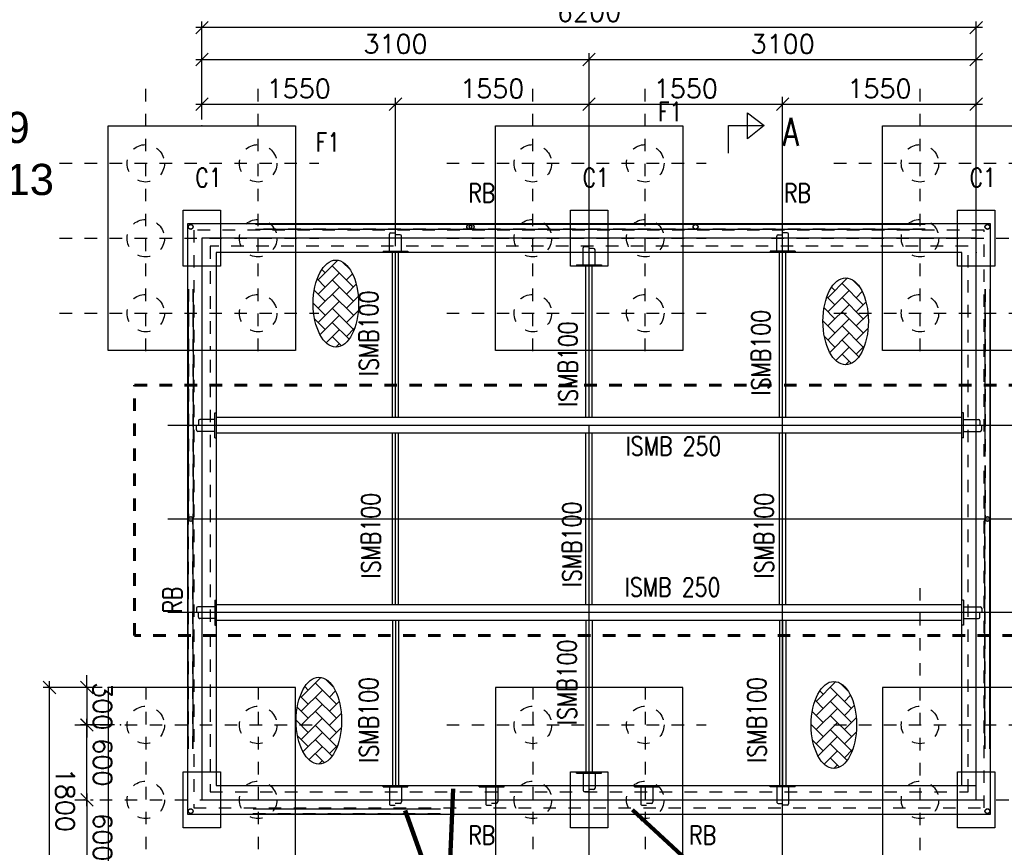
# Model space of a CAD drawing. Header units: inches. Extents: x 727810 to 1461440, y 2714588 to 5435005.
# Tile 217 of 233: x 729972.63 to 729980.51, y 2716176.25 to 2716182.88. Entities that reach past the tile are written whole.
import ezdxf

# ---------------------------------------------------------------- set-up
doc = ezdxf.new("R2010")
doc.units = ezdxf.units.IN
doc.header["$MEASUREMENT"] = 0
doc.linetypes.add('DIVIDEX2', pattern=[2.5, 1, -0.5, 0, -0.5, 0, -0.5])
doc.linetypes.add('HIDDEN', pattern=[0.375, 0.25, -0.125])
doc.layers.add('AM_5', color=3, linetype='Continuous', lineweight=15)
doc.layers.add('AM_8', color=1, linetype='Continuous', lineweight=15)
for name, color, linetype in [('DETAILS', 7, 'Continuous'), ('Inverter Room', 7, 'Continuous'), ('SCB', 7, 'Continuous')]:
    doc.layers.add(name, color=color, linetype=linetype)
doc.styles.add('RANJAN', font='romans.shx', dxfattribs={"width": 0.75})
doc.styles.add('ROMANS', font='ROMANS.shx', dxfattribs={"height": 10})
doc.styles.get("Standard").update_dxf_attribs({"font": 'arial.ttf'})
doc.dimstyles.new('DIM-', dxfattribs={"dimscale": 0, "dimtxt": 0.15, "dimasz": 0.15, "dimexe": 0, "dimexo": 0, "dimgap": 0.15, "dimtad": 1, "dimdec": 0, "dimlfac": 1000, "dimzin": 0, "dimdsep": 46, "dimtxsty": 'ROMANS', "dimblk": 'OBLIQUE', "dimcen": 0, "dimclrd": 6, "dimclre": 6, "dimclrt": 3, "dimadec": 0, "dimazin": 0, "dimtfac": 1, "dimtdec": 0, "dimtmove": 2, "dimatfit": 3, "dimfxl": 1, "dimtolj": 1, "dimtzin": 0, "dimarcsym": 2})
doc.dimstyles.new('ROMANS$0', dxfattribs={"dimscale": 100, "dimtxt": 100, "dimasz": 1, "dimexe": 0.5, "dimexo": 0.5, "dimgap": 0.5, "dimtad": 1, "dimdec": 0, "dimrnd": 5, "dimdsep": 46, "dimtxsty": 'ROMANS', "dimblk": 'OBLIQUE', "dimcen": 1, "dimdle": 0.5, "dimclrd": 6, "dimclre": 6, "dimclrt": 3, "dimadec": 0, "dimazin": 0, "dimtfac": 1, "dimtdec": 0, "dimtix": 1, "dimtmove": 0, "dimatfit": 3, "dimldrblk": 'OBLIQUE', "dimfxl": 1, "dimtolj": 1, "dimtzin": 0, "dimarcsym": 0})
doc.dimstyles.new('ROMANS$7', dxfattribs={"dimscale": 100, "dimtxt": 2.5, "dimasz": 2, "dimexe": 20, "dimexo": 20, "dimgap": 0.5, "dimtad": 1, "dimdec": 0, "dimrnd": 5, "dimzin": 0, "dimdsep": 46, "dimtxsty": 'ROMANS', "dimcen": 0.09, "dimdle": 20, "dimclrd": 256, "dimclre": 256, "dimclrt": 3, "dimadec": 0, "dimazin": 0, "dimtfac": 20, "dimtdec": 0, "dimtix": 1, "dimtmove": 2, "dimatfit": 3, "dimfxl": 1, "dimtolj": 1, "dimtzin": 0, "dimarcsym": 0})

# ---------------------------------------------------------------- blocks, each defined once
blk = doc.blocks.new('_Oblique')
at = {"color": 0, "linetype": 'ByBlock', "lineweight": -2}
blk.add_line((-0.5, -0.5), (0.5, 0.5), dxfattribs=at)
blk = doc.blocks.new('*D77')
at = {"layer": 'DETAILS', "color": 6, "lineweight": -2, "ltscale": 0.5, "transparency": 16777216}
for p, q in [((2101365.3, -2332765.3), (2101365.3, -2333235.6)), ((2103165.3, -2332765.3), (2103165.3, -2333235.6)), ((2103215.3, -2333185.6), (2101315.3, -2333185.6))]:
    blk.add_line(p, q, dxfattribs=at)
at = {"layer": 'Inverter Room', "color": 0, "ltscale": 0.5, "transparency": 16777216}
for p in [(2101365.3, -2332715.3), (2103165.3, -2332715.3), (2101365.3, -2333185.6)]:
    blk.add_point(p, dxfattribs=at)
at = {"layer": 'DETAILS', "color": 6, "lineweight": -2, "ltscale": 0.5, "transparency": 16777216, "xscale": 100, "yscale": 100, "zscale": 100, "rotation": 180}
blk.add_blockref('_Oblique', (2101365.3, -2333185.6), dxfattribs=at)
at = {"layer": 'DETAILS', "color": 6, "lineweight": -2, "ltscale": 0.5, "transparency": 16777216, "xscale": 100, "yscale": 100, "zscale": 100}
blk.add_blockref('_Oblique', (2103165.3, -2333185.6), dxfattribs=at)
at = {"layer": 'DETAILS', "color": 3, "ltscale": 0.5, "transparency": 16777216, "insert": (2102265.3, -2333060.6), "char_height": 150, "attachment_point": 5, "style": 'ROMANS', "bg_fill": 3, "box_fill_scale": 1.25, "bg_fill_color": 256, "bg_fill_true_color": 13158600, "bg_fill_transparency": 0}
blk.add_mtext('\\A1;1800', dxfattribs=at)
blk = doc.blocks.new('*D78')
at = {"layer": 'Inverter Room', "color": 6, "lineweight": -2, "ltscale": 0.5, "transparency": 16777216}
for p, q in [((2102265.3, -2332858.3), (2102265.3, -2332836.1)), ((2102865.3, -2332858.3), (2102865.3, -2332836.1)), ((2102215.3, -2332886.1), (2102915.3, -2332886.1))]:
    blk.add_line(p, q, dxfattribs=at)
at = {"layer": 'Inverter Room', "color": 0, "ltscale": 0.5, "transparency": 16777216}
for p in [(2102265.3, -2332908.3), (2102865.3, -2332886.1), (2102865.3, -2332908.3)]:
    blk.add_point(p, dxfattribs=at)
at = {"layer": 'Inverter Room', "color": 6, "lineweight": -2, "ltscale": 0.5, "transparency": 16777216, "xscale": 100, "yscale": 100, "zscale": 100, "rotation": 180}
blk.add_blockref('_Oblique', (2102265.3, -2332886.1), dxfattribs=at)
at = {"layer": 'Inverter Room', "color": 6, "lineweight": -2, "ltscale": 0.5, "transparency": 16777216, "xscale": 100, "yscale": 100, "zscale": 100}
blk.add_blockref('_Oblique', (2102865.3, -2332886.1), dxfattribs=at)
at = {"layer": 'Inverter Room', "color": 3, "ltscale": 0.5, "transparency": 16777216, "insert": (2102565.3, -2332761.1), "char_height": 150, "attachment_point": 5, "style": 'ROMANS'}
blk.add_mtext('\\A1;600', dxfattribs=at)
blk = doc.blocks.new('*D91')
at = {"layer": 'Inverter Room', "color": 6, "lineweight": -2, "ltscale": 0.5, "transparency": 16777216}
for p, q in [((2101665.3, -2332666.5), (2101665.3, -2332936.4)), ((2101365.3, -2332765.3), (2101365.3, -2332936.4)), ((2101365.3, -2332886.4), (2101265.3, -2332886.4)), ((2101365.3, -2332886.4), (2101665.3, -2332886.4)), ((2101665.3, -2332886.4), (2101765.3, -2332886.4))]:
    blk.add_line(p, q, dxfattribs=at)
at = {"layer": 'Inverter Room', "color": 0, "ltscale": 0.5, "transparency": 16777216}
for p in [(2101665.3, -2332616.5), (2101365.3, -2332715.3), (2101665.3, -2332886.4)]:
    blk.add_point(p, dxfattribs=at)
at = {"layer": 'Inverter Room', "color": 6, "lineweight": -2, "ltscale": 0.5, "transparency": 16777216, "xscale": 100, "yscale": 100, "zscale": 100}
blk.add_blockref('_Oblique', (2101365.3, -2332886.4), dxfattribs=at)
at = {"layer": 'Inverter Room', "color": 6, "lineweight": -2, "ltscale": 0.5, "transparency": 16777216, "xscale": 100, "yscale": 100, "zscale": 100, "rotation": 180}
blk.add_blockref('_Oblique', (2101665.3, -2332886.4), dxfattribs=at)
at = {"layer": 'Inverter Room', "color": 3, "ltscale": 0.5, "transparency": 16777216, "insert": (2101515.3, -2332761.4), "char_height": 150, "attachment_point": 5, "style": 'ROMANS'}
blk.add_mtext('\\A1;300', dxfattribs=at)
blk = doc.blocks.new('*D80')
at = {"layer": 'Inverter Room', "color": 6, "lineweight": -2, "ltscale": 0.5, "transparency": 16777216}
for p, q in [((2101665.3, -2332858.3), (2101665.3, -2332836.1)), ((2102265.3, -2332858.3), (2102265.3, -2332836.1)), ((2102315.3, -2332886.1), (2101615.3, -2332886.1))]:
    blk.add_line(p, q, dxfattribs=at)
at = {"layer": 'Inverter Room', "color": 0, "ltscale": 0.5, "transparency": 16777216}
for p in [(2101665.3, -2332886.1), (2101665.3, -2332908.3), (2102265.3, -2332908.3)]:
    blk.add_point(p, dxfattribs=at)
at = {"layer": 'Inverter Room', "color": 6, "lineweight": -2, "ltscale": 0.5, "transparency": 16777216, "xscale": 100, "yscale": 100, "zscale": 100, "rotation": 180}
blk.add_blockref('_Oblique', (2101665.3, -2332886.1), dxfattribs=at)
at = {"layer": 'Inverter Room', "color": 6, "lineweight": -2, "ltscale": 0.5, "transparency": 16777216, "xscale": 100, "yscale": 100, "zscale": 100}
blk.add_blockref('_Oblique', (2102265.3, -2332886.1), dxfattribs=at)
at = {"layer": 'Inverter Room', "color": 3, "ltscale": 0.5, "transparency": 16777216, "insert": (2101965.3, -2332761.1), "char_height": 150, "attachment_point": 5, "style": 'ROMANS'}
blk.add_mtext('\\A1;600', dxfattribs=at)
blk = doc.blocks.new('*D83')
at = {"layer": 'Inverter Room', "color": 6, "lineweight": -2, "ltscale": 0.5, "transparency": 16777216}
for p, q in [((2096815.3, -2325765.3), (2096027.9, -2325765.3)), ((2096077.9, -2325715.3), (2096077.9, -2332015.3)), ((2096815.3, -2331965.3), (2096027.9, -2331965.3))]:
    blk.add_line(p, q, dxfattribs=at)
at = {"layer": 'Inverter Room', "color": 0, "ltscale": 0.5, "transparency": 16777216}
for p in [(2096865.3, -2325765.3), (2096077.9, -2331965.3), (2096865.3, -2331965.3)]:
    blk.add_point(p, dxfattribs=at)
at = {"layer": 'Inverter Room', "color": 6, "lineweight": -2, "ltscale": 0.5, "transparency": 16777216, "xscale": 100, "yscale": 100, "zscale": 100}
for p, rotation in [((2096077.9, -2325765.3), 90), ((2096077.9, -2331965.3), 270)]:
    blk.add_blockref('_Oblique', p, dxfattribs=dict(at, rotation=rotation))
at = {"layer": 'Inverter Room', "color": 3, "ltscale": 0.5, "transparency": 16777216, "insert": (2095952.9, -2328865.3), "char_height": 150, "attachment_point": 5, "rotation": 90, "style": 'ROMANS'}
blk.add_mtext('\\A1;6200', dxfattribs=at)
blk = doc.blocks.new('*D85')
at = {"layer": 'AM_5', "color": 6, "lineweight": -2, "transparency": 16777216}
for p, q in [((2096333.6, -2332015.3), (2096333.6, -2328815.3)), ((2096815.3, -2328865.3), (2096283.6, -2328865.3)), ((2096815.3, -2331965.3), (2096283.6, -2331965.3))]:
    blk.add_line(p, q, dxfattribs=at)
at = {"layer": 'Inverter Room', "color": 0, "transparency": 16777216}
for p in [(2096333.6, -2328865.3), (2096865.3, -2328865.3), (2096865.3, -2331965.3)]:
    blk.add_point(p, dxfattribs=at)
at = {"layer": 'AM_5', "color": 6, "lineweight": -2, "transparency": 16777216, "xscale": 100, "yscale": 100, "zscale": 100}
for p, rotation in [((2096333.6, -2328865.3), 90), ((2096333.6, -2331965.3), 270)]:
    blk.add_blockref('_Oblique', p, dxfattribs=dict(at, rotation=rotation))
at = {"layer": 'AM_5', "color": 3, "transparency": 16777216, "insert": (2096208.6, -2330415.3), "char_height": 150, "attachment_point": 5, "rotation": 90, "style": 'ROMANS', "bg_fill": 3, "box_fill_scale": 1.25, "bg_fill_color": 256, "bg_fill_true_color": 13158600, "bg_fill_transparency": 0}
blk.add_mtext('\\A1;3100', dxfattribs=at)
blk = doc.blocks.new('*D73')
at = {"layer": 'AM_5', "color": 6, "lineweight": -2, "transparency": 16777216}
for p, q in [((2096815.3, -2325765.3), (2096283.6, -2325765.3)), ((2096333.6, -2328915.3), (2096333.6, -2325715.3)), ((2096815.3, -2328865.3), (2096283.6, -2328865.3))]:
    blk.add_line(p, q, dxfattribs=at)
at = {"layer": 'Inverter Room', "color": 0, "transparency": 16777216}
for p in [(2096333.6, -2325765.3), (2096865.3, -2325765.3), (2096865.3, -2328865.3)]:
    blk.add_point(p, dxfattribs=at)
at = {"layer": 'AM_5', "color": 6, "lineweight": -2, "transparency": 16777216, "xscale": 100, "yscale": 100, "zscale": 100}
for p, rotation in [((2096333.6, -2325765.3), 90), ((2096333.6, -2328865.3), 270)]:
    blk.add_blockref('_Oblique', p, dxfattribs=dict(at, rotation=rotation))
at = {"layer": 'AM_5', "color": 3, "transparency": 16777216, "insert": (2096208.6, -2327315.3), "char_height": 150, "attachment_point": 5, "rotation": 90, "style": 'ROMANS', "bg_fill": 3, "box_fill_scale": 1.25, "bg_fill_color": 256, "bg_fill_true_color": 13158600, "bg_fill_transparency": 0}
blk.add_mtext('\\A1;3100', dxfattribs=at)
blk = doc.blocks.new('*D87')
at = {"layer": 'DETAILS', "color": 6, "lineweight": -2, "ltscale": 0.5, "transparency": 16777216}
for p, q in [((2097830.3, -2330415.3), (2096641.9, -2330415.3)), ((2096691.9, -2332015.3), (2096691.9, -2330365.3)), ((2096815.3, -2331965.3), (2096641.9, -2331965.3))]:
    blk.add_line(p, q, dxfattribs=at)
at = {"layer": 'Inverter Room', "color": 0, "ltscale": 0.5, "transparency": 16777216}
for p in [(2096691.9, -2330415.3), (2097880.3, -2330415.3), (2096865.3, -2331965.3)]:
    blk.add_point(p, dxfattribs=at)
at = {"layer": 'DETAILS', "color": 6, "lineweight": -2, "ltscale": 0.5, "transparency": 16777216, "xscale": 100, "yscale": 100, "zscale": 100}
for p, rotation in [((2096691.9, -2330415.3), 90), ((2096691.9, -2331965.3), 270)]:
    blk.add_blockref('_Oblique', p, dxfattribs=dict(at, rotation=rotation))
at = {"layer": 'DETAILS', "color": 3, "ltscale": 0.5, "transparency": 16777216, "insert": (2096566.9, -2331190.3), "char_height": 150, "attachment_point": 5, "rotation": 90, "style": 'ROMANS', "bg_fill": 3, "box_fill_scale": 1.25, "bg_fill_color": 256, "bg_fill_true_color": 13158600, "bg_fill_transparency": 0}
blk.add_mtext('\\A1;1550', dxfattribs=at)
blk = doc.blocks.new('*D88')
at = {"layer": 'DETAILS', "color": 6, "lineweight": -2, "ltscale": 0.5, "transparency": 16777216}
for p, q in [((2097830.3, -2325765.3), (2096641.9, -2325765.3)), ((2096691.9, -2327365.3), (2096691.9, -2325715.3)), ((2097830.3, -2327315.3), (2096641.9, -2327315.3))]:
    blk.add_line(p, q, dxfattribs=at)
at = {"layer": 'Inverter Room', "color": 0, "ltscale": 0.5, "transparency": 16777216}
for p in [(2096691.9, -2325765.3), (2097880.3, -2325765.3), (2097880.3, -2327315.3)]:
    blk.add_point(p, dxfattribs=at)
at = {"layer": 'DETAILS', "color": 6, "lineweight": -2, "ltscale": 0.5, "transparency": 16777216, "xscale": 100, "yscale": 100, "zscale": 100}
for p, rotation in [((2096691.9, -2325765.3), 90), ((2096691.9, -2327315.3), 270)]:
    blk.add_blockref('_Oblique', p, dxfattribs=dict(at, rotation=rotation))
at = {"layer": 'DETAILS', "color": 3, "ltscale": 0.5, "transparency": 16777216, "insert": (2096566.9, -2326540.3), "char_height": 150, "attachment_point": 5, "rotation": 90, "style": 'ROMANS', "bg_fill": 3, "box_fill_scale": 1.25, "bg_fill_color": 256, "bg_fill_true_color": 13158600, "bg_fill_transparency": 0}
blk.add_mtext('\\A1;1550', dxfattribs=at)
blk = doc.blocks.new('*D89')
at = {"layer": 'DETAILS', "color": 6, "lineweight": -2, "ltscale": 0.5, "transparency": 16777216}
for p, q in [((2096691.9, -2330465.3), (2096691.9, -2328815.3)), ((2097830.3, -2328865.3), (2096641.9, -2328865.3)), ((2097830.3, -2330415.3), (2096641.9, -2330415.3))]:
    blk.add_line(p, q, dxfattribs=at)
at = {"layer": 'Inverter Room', "color": 0, "ltscale": 0.5, "transparency": 16777216}
for p in [(2096691.9, -2328865.3), (2097880.3, -2328865.3), (2097880.3, -2330415.3)]:
    blk.add_point(p, dxfattribs=at)
at = {"layer": 'DETAILS', "color": 6, "lineweight": -2, "ltscale": 0.5, "transparency": 16777216, "xscale": 100, "yscale": 100, "zscale": 100}
for p, rotation in [((2096691.9, -2328865.3), 90), ((2096691.9, -2330415.3), 270)]:
    blk.add_blockref('_Oblique', p, dxfattribs=dict(at, rotation=rotation))
at = {"layer": 'DETAILS', "color": 3, "ltscale": 0.5, "transparency": 16777216, "insert": (2096566.9, -2329640.3), "char_height": 150, "attachment_point": 5, "rotation": 90, "style": 'ROMANS', "bg_fill": 3, "box_fill_scale": 1.25, "bg_fill_color": 256, "bg_fill_true_color": 13158600, "bg_fill_transparency": 0}
blk.add_mtext('\\A1;1550', dxfattribs=at)
blk = doc.blocks.new('*D90')
at = {"layer": 'DETAILS', "color": 6, "lineweight": -2, "ltscale": 0.5, "transparency": 16777216}
for p, q in [((2096691.9, -2328915.3), (2096691.9, -2327265.3)), ((2097830.3, -2327315.3), (2096641.9, -2327315.3)), ((2097830.3, -2328865.3), (2096641.9, -2328865.3))]:
    blk.add_line(p, q, dxfattribs=at)
at = {"layer": 'Inverter Room', "color": 0, "ltscale": 0.5, "transparency": 16777216}
for p in [(2096691.9, -2327315.3), (2097880.3, -2327315.3), (2097880.3, -2328865.3)]:
    blk.add_point(p, dxfattribs=at)
at = {"layer": 'DETAILS', "color": 6, "lineweight": -2, "ltscale": 0.5, "transparency": 16777216, "xscale": 100, "yscale": 100, "zscale": 100}
for p, rotation in [((2096691.9, -2327315.3), 90), ((2096691.9, -2328865.3), 270)]:
    blk.add_blockref('_Oblique', p, dxfattribs=dict(at, rotation=rotation))
at = {"layer": 'DETAILS', "color": 3, "ltscale": 0.5, "transparency": 16777216, "insert": (2096566.9, -2328090.3), "char_height": 150, "attachment_point": 5, "rotation": 90, "style": 'ROMANS', "bg_fill": 3, "box_fill_scale": 1.25, "bg_fill_color": 256, "bg_fill_true_color": 13158600, "bg_fill_transparency": 0}
blk.add_mtext('\\A1;1550', dxfattribs=at)
blk = doc.blocks.new('bhcbhb')
at = {"layer": 'AM_8', "ltscale": 0.5}
h = blk.add_hatch(dxfattribs=at)
h.set_pattern_fill('AR-HBONE', color=256, scale=20, angle=90, style=0)
h.set_pattern_definition([(135, (-264515.51, -4301173.805), (-113.137085, 2e-14), [240, -80]), (225, (-264572.08, -4301117.24), (-113.137085, 2e-14), [240, -80])])
edge = h.paths.add_edge_path()
edge.add_ellipse((2098431.2, -2326810.7), major_axis=(-348.6, 0), ratio=0.521978, start_angle=191.45916, end_angle=459.29111)
edge.add_ellipse((2098431.2, -2326810.7), major_axis=(-348.6, 0), ratio=0.521978, start_angle=99.29111, end_angle=191.45916)
h = blk.add_hatch(dxfattribs=at)
h.set_pattern_fill('AR-HBONE', color=256, scale=20, angle=90, style=0)
h.set_pattern_definition([(135, (-261281.35, -4301267.94), (-113.137085, 2e-14), [240, -80]), (225, (-261337.92, -4301211.37), (-113.137085, 2e-14), [240, -80])])
edge = h.paths.add_edge_path()
edge.add_ellipse((2101665.3, -2326904.8), major_axis=(-348.6, 0), ratio=0.521978, start_angle=191.45916, end_angle=459.29111)
edge.add_ellipse((2101665.3, -2326904.8), major_axis=(-348.6, 0), ratio=0.521978, start_angle=99.29111, end_angle=191.45916)
h = blk.add_hatch(dxfattribs=at)
h.set_pattern_fill('AR-HBONE', color=256, scale=20, angle=90, style=0)
h.set_pattern_definition([(135, (-264657.27, -4305255.49), (-113.137085, 2e-14), [240, -80]), (225, (-264713.84, -4305198.924), (-113.137085, 2e-14), [240, -80])])
edge = h.paths.add_edge_path()
edge.add_ellipse((2098289.4, -2330892.4), major_axis=(-348.6, 0), ratio=0.521978, start_angle=191.45916, end_angle=459.29111)
edge.add_ellipse((2098289.4, -2330892.4), major_axis=(-348.6, 0), ratio=0.521978, start_angle=99.29111, end_angle=191.45916)
h = blk.add_hatch(dxfattribs=at)
h.set_pattern_fill('AR-HBONE', color=256, scale=20, angle=90, style=0)
h.set_pattern_definition([(135, (-261315.51, -4305391.94), (-113.137085, 2e-14), [240, -80]), (225, (-261372.075, -4305335.37), (-113.137085, 2e-14), [240, -80])])
edge = h.paths.add_edge_path()
edge.add_ellipse((2101631.2, -2331028.8), major_axis=(-348.6, 0), ratio=0.521978, start_angle=191.45916, end_angle=459.29111)
edge.add_ellipse((2101631.2, -2331028.8), major_axis=(-348.6, 0), ratio=0.521978, start_angle=99.29111, end_angle=191.45916)
at = {"layer": 'DETAILS', "linetype": 'DIVIDEX2', "ltscale": 0.5}
for p, q in [((2097165.3, -2326904.8), (2097165.3, -2324828.8)), ((2098365.3, -2326904.8), (2098365.3, -2324828.8)), ((2101665.3, -2326904.8), (2101665.3, -2324828.8)), ((2097765.3, -2327404.8), (2097765.3, -2325328.8)), ((2102265.3, -2327404.8), (2102265.3, -2325328.8)), ((2098669.2, -2326215.3), (2096567.2, -2326215.3)), ((2102669.2, -2326215.3), (2100567.2, -2326215.3)), ((2097165.3, -2330004.8), (2097165.3, -2327928.8)), ((2097765.3, -2330004.8), (2097765.3, -2327928.8)), ((2098365.3, -2330004.8), (2098365.3, -2327928.8)), ((2101665.3, -2330004.8), (2101665.3, -2327928.8)), ((2102265.3, -2330004.8), (2102265.3, -2327928.8)), ((2098669.2, -2328415.3), (2096567.2, -2328415.3)), ((2101361.4, -2328415.3), (2103463.4, -2328415.3)), ((2098669.2, -2329315.3), (2096567.2, -2329315.3)), ((2101361.4, -2329315.3), (2103463.4, -2329315.3)), ((2097165.3, -2333104.8), (2097165.3, -2331028.8)), ((2097765.3, -2333104.8), (2097765.3, -2331028.8)), ((2098365.3, -2333104.8), (2098365.3, -2331028.8)), ((2098669.2, -2331515.3), (2096567.2, -2331515.3)), ((2101361.4, -2331515.3), (2103547.7, -2331515.3)), ((2098669.2, -2332415.3), (2096567.2, -2332415.3)), ((2101361.4, -2332415.3), (2103547.7, -2332415.3))]:
    blk.add_line(p, q, dxfattribs=at)
at = {"layer": 'DETAILS', "ltscale": 0.5}
for p, q in [((2098174.4, -2325655.3), (2100014.8, -2325655.3)), ((2101856.2, -2325655.3), (2100015.8, -2325655.3)), ((2098174.4, -2325695.3), (2099515.3, -2325695.3)), ((2099585.3, -2325695.3), (2100014.8, -2325695.3)), ((2101856.2, -2325695.3), (2100015.8, -2325695.3)), ((2097654.4, -2326175.3), (2097654.4, -2331535.4)), ((2097694.4, -2326175.3), (2097694.4, -2331535.4)), ((2102336.2, -2331555.4), (2102336.2, -2330055.4)), ((2102376.2, -2331555.4), (2102376.2, -2330055.4)), ((2098174.4, -2332035.4), (2100014.8, -2332035.4)), ((2098174.4, -2332075.4), (2100014.8, -2332075.4)), ((2101856.2, -2332035.4), (2100015.8, -2332035.4)), ((2101856.2, -2332075.4), (2100015.8, -2332075.4))]:
    blk.add_line(p, q, dxfattribs=at)
at = {"layer": 'DETAILS', "linetype": 'HIDDEN', "lineweight": 60, "ltscale": 20}
blk.add_lwpolyline([(2098942.4, -2332504), (2098942.4, -2325454.7), (2100949.6, -2325454.7), (2100949.6, -2332504)], close=True, dxfattribs=at)
at = {"layer": 'DETAILS', "ltscale": 0.5}
for centre in [(2097674.4, -2325675.3), (2100015.3, -2325675.3), (2102356.2, -2325675.3), (2097674.4, -2328012.6), (2097674.4, -2329805.4), (2097674.4, -2329825.4), (2097674.4, -2332055.4), (2100015.3, -2332055.4), (2102356.2, -2332055.4)]:
    blk.add_circle(centre, 20, dxfattribs=at)
for centre in [(2098431.2, -2326810.7), (2101665.3, -2326904.8), (2098289.4, -2330892.4), (2101631.2, -2331028.8)]:
    blk.add_ellipse(centre, major_axis=(-348.6, 0), ratio=0.521978, dxfattribs=at)
at = {"layer": 'Inverter Room', "ltscale": 2}
for p, q in [((2099265.3, -2324987.7), (2099265.3, -2332237.4)), ((2100015.3, -2324987.7), (2100015.3, -2332237.4)), ((2100765.3, -2324987.7), (2100765.3, -2332237.4)), ((2099202.8, -2327315.3), (2097880.3, -2327315.3)), ((2100702.8, -2327315.3), (2099327.8, -2327315.3)), ((2100827.8, -2327315.3), (2102150.3, -2327315.3)), ((2099202.8, -2328865.3), (2097990.3, -2328865.3)), ((2103247.8, -2328865.3), (2099265.3, -2328865.3)), ((2099312.8, -2328865.3), (2099265.3, -2328865.3)), ((2100702.8, -2328865.3), (2099327.8, -2328865.3)), ((2099202.8, -2330415.3), (2097880.3, -2330415.3)), ((2100702.8, -2330415.3), (2099327.8, -2330415.3)), ((2100827.8, -2330415.3), (2102150.3, -2330415.3))]:
    blk.add_line(p, q, dxfattribs=at)
at = {"layer": 'Inverter Room', "color": 8, "linetype": 'HIDDEN', "ltscale": 2}
for p, q in [((2098172.8, -2325657.4), (2100006, -2325657.4)), ((2098174.4, -2325693.3), (2099515.3, -2325693.3)), ((2099585.3, -2325693.3), (2100006.1, -2325693.3)), ((2101856.2, -2325693.3), (2100024.6, -2325693.3)), ((2101857.9, -2325657.4), (2100024.7, -2325657.4)), ((2097656.4, -2326175.3), (2097656.4, -2331535.4)), ((2097692.4, -2326173.6), (2097692.4, -2331535.4)), ((2102338.2, -2331555.4), (2102338.2, -2330055.4)), ((2102374.2, -2331557), (2102374.2, -2330053.7)), ((2098172.8, -2332073.3), (2100006, -2332073.3)), ((2098174.4, -2332037.4), (2100006.1, -2332037.4)), ((2101856.2, -2332037.4), (2100024.6, -2332037.4)), ((2101857.9, -2332073.3), (2100024.7, -2332073.3))]:
    blk.add_line(p, q, dxfattribs=at)
at = {"layer": 'Inverter Room', "color": 2}
for p, q in [((2099217.6, -2325864.8), (2099217.6, -2325747.8)), ((2099228.9, -2325736.6), (2099267.4, -2325736.6)), ((2099301.8, -2325721.5), (2099268, -2325721.5)), ((2099313.1, -2325864.8), (2099313.1, -2325732.8)), ((2100717.6, -2325864.8), (2100717.6, -2325732.8)), ((2100728.9, -2325721.5), (2100762.7, -2325721.5)), ((2100801.8, -2325736.6), (2100763.2, -2325736.6)), ((2100813.1, -2325864.8), (2100813.1, -2325747.8)), ((2099310.1, -2325867.8), (2099220.6, -2325867.8)), ((2100720.6, -2325867.8), (2100810.1, -2325867.8)), ((2097865.3, -2327267.6), (2097733.3, -2327267.6)), ((2097868.3, -2327270.6), (2097868.3, -2327360.1)), ((2102162.3, -2327270.6), (2102162.3, -2327360.1)), ((2102165.3, -2327267.6), (2102297.4, -2327267.6)), ((2097722, -2327278.8), (2097722, -2327312.7)), ((2097737.1, -2327351.8), (2097737.1, -2327313.2)), ((2102293.6, -2327351.8), (2102293.6, -2327313.2)), ((2102308.6, -2327278.8), (2102308.6, -2327312.7)), ((2097865.3, -2327363.1), (2097748.3, -2327363.1)), ((2102165.3, -2327363.1), (2102282.3, -2327363.1)), ((2102162.3, -2328447.6), (2102162.3, -2328358.1)), ((2102165.3, -2328355.1), (2102282.3, -2328355.1)), ((2102293.6, -2328366.3), (2102293.6, -2328404.9)), ((2102165.3, -2328450.6), (2102297.4, -2328450.6)), ((2102308.6, -2328439.3), (2102308.6, -2328405.4)), ((2102162.3, -2329689.6), (2102162.3, -2329600.1)), ((2102165.3, -2329597.1), (2102282.3, -2329597.1)), ((2102293.6, -2329608.3), (2102293.6, -2329646.9)), ((2102165.3, -2329692.6), (2102297.4, -2329692.6)), ((2102308.6, -2329681.3), (2102308.6, -2329647.4)), ((2097722, -2330451.8), (2097722, -2330418)), ((2097737.1, -2330378.8), (2097737.1, -2330417.4)), ((2097865.3, -2330367.6), (2097748.3, -2330367.6)), ((2097868.3, -2330460.1), (2097868.3, -2330370.6)), ((2102162.3, -2330460.1), (2102162.3, -2330370.6)), ((2102165.3, -2330367.6), (2102282.3, -2330367.6)), ((2102293.6, -2330378.8), (2102293.6, -2330417.4)), ((2102308.6, -2330451.8), (2102308.6, -2330418)), ((2097865.3, -2330463.1), (2097733.3, -2330463.1)), ((2102165.3, -2330463.1), (2102297.4, -2330463.1)), ((2099217.6, -2331865.8), (2099217.6, -2331982.8)), ((2099310.1, -2331862.8), (2099220.6, -2331862.8)), ((2099313.1, -2331865.8), (2099313.1, -2331997.9)), ((2100717.6, -2331865.8), (2100717.6, -2331997.9)), ((2100720.6, -2331862.8), (2100810.1, -2331862.8)), ((2100813.1, -2331865.8), (2100813.1, -2331982.8)), ((2099228.9, -2331994.1), (2099267.4, -2331994.1)), ((2100801.8, -2331994.1), (2100763.2, -2331994.1)), ((2099301.8, -2332009.1), (2099268, -2332009.1)), ((2100728.9, -2332009.1), (2100762.7, -2332009.1))]:
    blk.add_line(p, q, dxfattribs=at)
at = {"layer": 'Inverter Room', "color": 4, "ltscale": 0.5}
for p, q in [((2099165.3, -2325867.8), (2099165.3, -2325879.8)), ((2099202.8, -2325880.3), (2099202.8, -2331850.3)), ((2099327.8, -2325880.3), (2099327.8, -2331850.3)), ((2099365.3, -2325867.8), (2099365.3, -2325879.8)), ((2100665.3, -2325867.8), (2100665.3, -2325879.8)), ((2100702.8, -2325880.3), (2100702.8, -2331850.3)), ((2100827.8, -2325880.3), (2100827.8, -2331850.3)), ((2100865.3, -2325867.8), (2100865.3, -2325879.8)), ((2097868.3, -2327215.3), (2097880.3, -2327215.3)), ((2102162.3, -2327215.3), (2102150.3, -2327215.3)), ((2099202.8, -2327290.3), (2097880.3, -2327290.3)), ((2099202.8, -2327340.3), (2097880.3, -2327340.3)), ((2100702.8, -2327290.3), (2099327.8, -2327290.3)), ((2100702.8, -2327340.3), (2099327.8, -2327340.3)), ((2100827.8, -2327290.3), (2102150.3, -2327290.3)), ((2100827.8, -2327340.3), (2102150.3, -2327340.3)), ((2097868.3, -2327415.3), (2097880.3, -2327415.3)), ((2102162.3, -2327415.3), (2102150.3, -2327415.3)), ((2102162.3, -2328302.8), (2102150.3, -2328302.8)), ((2102162.3, -2328502.8), (2102150.3, -2328502.8)), ((2097978.3, -2328765.3), (2097990.3, -2328765.3)), ((2102052.3, -2328765.3), (2102040.3, -2328765.3)), ((2099202.8, -2328840.3), (2097990.3, -2328840.3)), ((2100702.8, -2328840.3), (2099327.8, -2328840.3)), ((2100827.8, -2328840.3), (2102040.3, -2328840.3)), ((2099202.8, -2328890.3), (2097990.3, -2328890.3)), ((2100702.8, -2328890.3), (2099327.8, -2328890.3)), ((2100827.8, -2328890.3), (2102040.3, -2328890.3)), ((2097978.3, -2328965.3), (2097990.3, -2328965.3)), ((2102052.3, -2328965.3), (2102040.3, -2328965.3)), ((2102162.3, -2329544.8), (2102150.3, -2329544.8)), ((2102162.3, -2329744.8), (2102150.3, -2329744.8)), ((2097868.3, -2330315.3), (2097880.3, -2330315.3)), ((2102162.3, -2330315.3), (2102150.3, -2330315.3)), ((2099202.8, -2330390.3), (2097880.3, -2330390.3)), ((2100702.8, -2330390.3), (2099327.8, -2330390.3)), ((2100827.8, -2330390.3), (2102150.3, -2330390.3)), ((2099202.8, -2330440.3), (2097880.3, -2330440.3)), ((2100702.8, -2330440.3), (2099327.8, -2330440.3)), ((2100827.8, -2330440.3), (2102150.3, -2330440.3)), ((2097868.3, -2330515.3), (2097880.3, -2330515.3)), ((2102162.3, -2330515.3), (2102150.3, -2330515.3)), ((2099165.3, -2331862.8), (2099165.3, -2331850.8)), ((2099365.3, -2331862.8), (2099365.3, -2331850.8)), ((2100665.3, -2331862.8), (2100665.3, -2331850.8)), ((2100865.3, -2331862.8), (2100865.3, -2331850.8))]:
    blk.add_line(p, q, dxfattribs=at)
at = {"layer": 'Inverter Room'}
for p, q in [((2097847.1, -2328828.8), (2097847.1, -2328867.4)), ((2097975.3, -2328817.6), (2097858.3, -2328817.6)), ((2097978.3, -2328910.1), (2097978.3, -2328820.6)), ((2102052.3, -2328910.1), (2102052.3, -2328820.6)), ((2102055.3, -2328817.6), (2102172.3, -2328817.6)), ((2102183.6, -2328828.8), (2102183.6, -2328867.4)), ((2097832, -2328901.8), (2097832, -2328868)), ((2097975.3, -2328913.1), (2097843.3, -2328913.1)), ((2102055.3, -2328913.1), (2102187.4, -2328913.1)), ((2102198.6, -2328901.8), (2102198.6, -2328868))]:
    blk.add_line(p, q, dxfattribs=at)
at = {"layer": 'Inverter Room', "color": 4, "ltscale": 0.5}
for points in [[(2098665.3, -2325015.3), (2098665.3, -2326515.3), (2096865.3, -2326515.3), (2096865.3, -2325015.3)], [(2101365.3, -2325015.3), (2101365.3, -2326515.3), (2103165.3, -2326515.3), (2103165.3, -2325015.3)], [(2102380.3, -2332080.3), (2102380.3, -2325650.3), (2097650.3, -2325650.3), (2097650.3, -2332080.3)], [(2102150.3, -2331850.3), (2102150.3, -2325880.3), (2097880.3, -2325880.3), (2097880.3, -2331850.3)], [(2098665.3, -2328115.3), (2098665.3, -2329615.3), (2096865.3, -2329615.3), (2096865.3, -2328115.3)], [(2101365.3, -2328115.3), (2101365.3, -2329615.3), (2103165.3, -2329615.3), (2103165.3, -2328115.3)], [(2098665.3, -2331215.3), (2098665.3, -2332715.3), (2096865.3, -2332715.3), (2096865.3, -2331215.3)]]:
    blk.add_lwpolyline(points, close=True, dxfattribs=at)
at = {"layer": 'Inverter Room', "ltscale": 3}
for points in [[(2097990.3, -2325615.3), (2097990.3, -2325915.3), (2097540.3, -2325915.3), (2097540.3, -2325615.3)], [(2102490.3, -2325615.3), (2102490.3, -2325915.3), (2102040.3, -2325915.3), (2102040.3, -2325615.3)], [(2097990.3, -2328715.3), (2097990.3, -2329015.3), (2097540.3, -2329015.3), (2097540.3, -2328715.3)], [(2102490.3, -2328715.3), (2102490.3, -2329015.3), (2102040.3, -2329015.3), (2102040.3, -2328715.3)], [(2097990.3, -2331815.3), (2097990.3, -2332115.3), (2097540.3, -2332115.3), (2097540.3, -2331815.3)], [(2102490.3, -2331815.3), (2102490.3, -2332115.3), (2102040.3, -2332115.3), (2102040.3, -2331815.3)]]:
    blk.add_lwpolyline(points, close=True, dxfattribs=at)
at = {"layer": 'Inverter Room', "color": 8, "linetype": 'HIDDEN', "ltscale": 2}
for points in [[(2099515.3, -2325700.3), (2097700.3, -2325700.3), (2097700.3, -2332030.3), (2102330.3, -2332030.3), (2102330.3, -2325700.3), (2099585.3, -2325700.3)], [(2098740.3, -2331900.3), (2102200.3, -2331900.3), (2102200.3, -2325830.3), (2097830.3, -2325830.3), (2097830.3, -2331900.3), (2098665.3, -2331900.3)]]:
    blk.add_lwpolyline(points, dxfattribs=at)
at = {"layer": 'Inverter Room', "ltscale": 2}
blk.add_lwpolyline([(2102265.3, -2331965.3), (2102265.3, -2325765.3), (2097765.3, -2325765.3), (2097765.3, -2331965.3)], close=True, dxfattribs=at)
at = {"layer": 'Inverter Room', "color": 4, "ltscale": 0.5}
for points in [[(2102150.3, -2331815.3), (2102150.3, -2325765.3)], [(2099365.3, -2325867.8), (2099165.3, -2325867.8)], [(2100665.3, -2325867.8), (2100865.3, -2325867.8)], [(2097868.3, -2327215.3), (2097868.3, -2327415.3)], [(2102162.3, -2327215.3), (2102162.3, -2327415.3)], [(2102162.3, -2328502.8), (2102162.3, -2328302.8)], [(2097978.3, -2328965.3), (2097978.3, -2328765.3)], [(2102052.3, -2328965.3), (2102052.3, -2328765.3)], [(2102162.3, -2329744.8), (2102162.3, -2329544.8)], [(2097868.3, -2330515.3), (2097868.3, -2330315.3)], [(2102162.3, -2330515.3), (2102162.3, -2330315.3)], [(2099365.3, -2331862.8), (2099165.3, -2331862.8)], [(2100665.3, -2331862.8), (2100865.3, -2331862.8)]]:
    blk.add_lwpolyline(points, dxfattribs=at)
at = {"layer": 'Inverter Room', "color": 8, "linetype": 'HIDDEN', "ltscale": 2}
for centre, radius in [((2097674.4, -2325675.3), 18), ((2100015.3, -2325675.3), 18), ((2102356.2, -2325675.3), 18), ((2097165.3, -2326215.3), 150), ((2097765.3, -2326215.3), 150), ((2098365.3, -2326215.3), 150), ((2101665.3, -2326215.3), 150), ((2102265.3, -2326215.3), 150), ((2097674.4, -2328012.6), 18), ((2097165.3, -2328415.3), 150), ((2097765.3, -2328415.3), 150), ((2098365.3, -2328415.3), 150), ((2101665.3, -2328415.3), 150), ((2102265.3, -2328415.3), 150), ((2097165.3, -2329315.3), 150), ((2097765.3, -2329315.3), 150), ((2098365.3, -2329315.3), 150), ((2101665.3, -2329315.3), 150), ((2102265.3, -2329315.3), 150), ((2097674.4, -2329805.4), 18), ((2097674.4, -2329825.4), 18), ((2097165.3, -2331515.3), 150), ((2097765.3, -2331515.3), 150), ((2098365.3, -2331515.3), 150), ((2101665.3, -2331515.3), 150), ((2102265.3, -2331515.3), 150), ((2097674.4, -2332055.4), 18), ((2100015.3, -2332055.4), 18), ((2102356.2, -2332055.4), 18), ((2097165.3, -2332415.3), 150), ((2097765.3, -2332415.3), 150), ((2098365.3, -2332415.3), 150), ((2101665.3, -2332415.3), 150), ((2102265.3, -2332415.3), 150)]:
    blk.add_circle(centre, radius, dxfattribs=at)
at = {"layer": 'Inverter Room', "color": 2}
for centre, radius, start, end in [((2099228.9, -2325747.8), 11.2, 90, 180), ((2099301.8, -2325732.8), 11.2, 0, 90), ((2100728.9, -2325732.8), 11.2, 90, 180), ((2100801.8, -2325747.8), 11.2, 360, 90), ((2099220.6, -2325864.8), 3, 180, 270), ((2099310.1, -2325864.8), 3, 270, 0), ((2100720.6, -2325864.8), 3, 180, 270), ((2100810.1, -2325864.8), 3, 270, 360), ((2097733.3, -2327278.8), 11.2, 90, 180), ((2097865.3, -2327270.6), 3, 0, 90), ((2102165.3, -2327270.6), 3, 90, 180), ((2102297.4, -2327278.8), 11.2, 360, 90), ((2097748.3, -2327351.8), 11.2, 180, 270), ((2097865.3, -2327360.1), 3, 270, 0), ((2102165.3, -2327360.1), 3, 180, 270), ((2102282.3, -2327351.8), 11.2, 270, 360), ((2102165.3, -2328358.1), 3, 90, 180), ((2102282.3, -2328366.3), 11.2, 0, 90), ((2102165.3, -2328447.6), 3, 180, 270), ((2102297.4, -2328439.3), 11.2, 270, 0), ((2102165.3, -2329600.1), 3, 90, 180), ((2102282.3, -2329608.3), 11.2, 0, 90), ((2102165.3, -2329689.6), 3, 180, 270), ((2102297.4, -2329681.3), 11.2, 270, 0), ((2097748.3, -2330378.8), 11.2, 90, 180), ((2097865.3, -2330370.6), 3, 0, 90), ((2102165.3, -2330370.6), 3, 90, 180), ((2102282.3, -2330378.8), 11.2, 0, 90), ((2097733.3, -2330451.8), 11.2, 180, 270), ((2097865.3, -2330460.1), 3, 270, 0), ((2102165.3, -2330460.1), 3, 180, 270), ((2102297.4, -2330451.8), 11.2, 270, 0), ((2099220.6, -2331865.8), 3, 90, 180), ((2099310.1, -2331865.8), 3, 0, 90), ((2100720.6, -2331865.8), 3, 90, 180), ((2100810.1, -2331865.8), 3, 0, 90), ((2099228.9, -2331982.8), 11.2, 180, 270), ((2099301.8, -2331997.9), 11.2, 270, 0), ((2100728.9, -2331997.9), 11.2, 180, 270), ((2100801.8, -2331982.8), 11.2, 270, 0)]:
    blk.add_arc(centre, radius, start, end, dxfattribs=at)
at = {"layer": 'Inverter Room'}
for centre, radius, start, end in [((2097858.3, -2328828.8), 11.2, 90, 180), ((2097975.3, -2328820.6), 3, 0, 90), ((2102055.3, -2328820.6), 3, 90, 180), ((2102172.3, -2328828.8), 11.2, 0, 90), ((2097843.3, -2328901.8), 11.2, 180, 270), ((2097975.3, -2328910.1), 3, 270, 0), ((2102055.3, -2328910.1), 3, 180, 270), ((2102187.4, -2328901.8), 11.2, 270, 0)]:
    blk.add_arc(centre, radius, start, end, dxfattribs=at)
at = {"layer": 'DETAILS', "color": 3, "style": 'ROMANS', "width": 0.8}
for s, rotation, p in [('RB', 90, (2097478.1, -2327305.9)), ('ISMB100', 180, (2099024.7, -2327414.8)), ('ISMB100', 180, (2100490.5, -2327389.4)), ('ISMB100', 180, (2101966.8, -2327447.9)), ('ISMB 250', 90, (2099506.6, -2328573.1)), ('ISMB 250', 90, (2100636.5, -2328580.4)), ('RB', 90, (2102623, -2328064.4)), ('ISMB100', 180, (2100560.4, -2328928.1)), ('ISMB100', 180, (2099116.2, -2328959.6)), ('ISMB100', 180, (2101665.3, -2328966.8)), ('RB', 90, (2097478.1, -2329833.5)), ('RB', 90, (2102623, -2329833.5)), ('ISMB100', 180, (2098869.3, -2330555.3)), ('ISMB100', 180, (2100490.5, -2330538.1)), ('ISMB100', 180, (2101966.8, -2330555.3)), ('RB', 180, (2100772.7, -2332126.2))]:
    blk.add_text(s, height=150, rotation=rotation, dxfattribs=at).set_placement(p)
at = {"layer": 'Inverter Room', "color": 3, "linetype": 'Continuous', "style": 'ROMANS', "width": 0.8}
for s, p in [('C1', (2097355, -2325817.8)), ('F1', (2096826.4, -2328313.7)), ('C1', (2097355, -2328917.8)), ('F1', (2097070, -2331054.3)), ('C1', (2097355, -2332017.8))]:
    blk.add_text(s, height=150, rotation=90, dxfattribs=at).set_placement(p)
at = {"layer": 'DETAILS', "ltscale": 0.5}
dim = blk.add_linear_dim(base=(2101365.3, -2333185.6), p1=(2103165.3, -2332715.3), p2=(2101365.3, -2332715.3), angle=180, dimstyle='ROMANS$0', override={"dimtxt": 150, "dimtfill": 1, "dimarcsym": 1}, dxfattribs=at)
dim.commit()
dim.dimension.update_dxf_attribs({"geometry": '*D77', "text_midpoint": (2102265.3, -2333060.6)})
at = {"layer": 'Inverter Room', "ltscale": 0.5}
dim = blk.add_linear_dim(base=(2096077.9, -2331965.3), p1=(2096865.3, -2325765.3), p2=(2096865.3, -2331965.3), angle=90, dimstyle='ROMANS$0', override={"dimtxt": 150, "dimfxl": 0.75, "dimarcsym": 1}, dxfattribs=at)
dim.commit()
dim.dimension.update_dxf_attribs({"geometry": '*D83', "text_midpoint": (2095952.9, -2328865.3)})
at = {"layer": 'Inverter Room'}
for points in [[(2102346.4, -2328518.2), (2102741.7, -2328091), (2102741.7, -2327793)], [(2102349.6, -2330336.9), (2103291.6, -2330001.8), (2103291.6, -2329703.9)], [(2102175.8, -2329954.2), (2103291.6, -2330001.8)]]:
    blk.add_leader(points, dimstyle='DIM-', override={"dimscale": 50, "dimtxt": 2.5, "dimasz": 2.3, "dimexe": 1, "dimexo": 1, "dimgap": 0.5, "dimtad": 0, "dimdle": 1, "dimlwd": 65535, "dimlwe": 65535}, dxfattribs=at)
at = {"layer": 'DETAILS', "linetype": 'DIVIDEX2', "ltscale": 0.5}
for p, q in [((2101665.3, -2332983.2), (2101665.3, -2331028.8)), ((2102265.3, -2332983.2), (2102265.3, -2331028.8))]:
    blk.add_line(p, q, dxfattribs=at)
at = {"layer": 'Inverter Room', "color": 4, "ltscale": 0.5}
blk.add_lwpolyline([(2101365.3, -2331215.3), (2101365.3, -2332715.3), (2103165.3, -2332715.3), (2103165.3, -2331215.3)], close=True, dxfattribs=at)
at = {"layer": 'AM_5'}
dim = blk.add_linear_dim(base=(2096333.6, -2328865.3), p1=(2096865.3, -2331965.3), p2=(2096865.3, -2328865.3), angle=90, dimstyle='ROMANS$0', override={"dimtxt": 150, "dimtfill": 1, "dimarcsym": 1}, dxfattribs=at)
dim.commit()
dim.dimension.update_dxf_attribs({"geometry": '*D85', "text_midpoint": (2096208.6, -2330415.3)})
at = {"layer": 'Inverter Room', "ltscale": 0.5}
for base, p1, p2, picture, middle in [((2101665.3, -2332886.4), (2101365.3, -2332715.3), (2101665.3, -2332616.5), '*D91', (2101515.3, -2332761.4)), ((2102865.3, -2332886.1), (2102265.3, -2332908.3), (2102865.3, -2332908.3), '*D78', (2102565.3, -2332761.1))]:
    dim = blk.add_linear_dim(base=base, p1=p1, p2=p2, angle=180, dimstyle='ROMANS$0', override={"dimtxt": 150, "dimfxl": 0.75, "dimarcsym": 1}, dxfattribs=at)
    dim.commit()
    dim.dimension.update_dxf_attribs({"geometry": picture, "text_midpoint": middle})
dim = blk.add_linear_dim(base=(2101665.3, -2332886.1), p1=(2102265.3, -2332908.3), p2=(2101665.3, -2332908.3), dimstyle='ROMANS$0', override={"dimtxt": 150, "dimfxl": 0.75, "dimarcsym": 1}, dxfattribs=at)
dim.commit()
dim.dimension.update_dxf_attribs({"geometry": '*D80', "text_midpoint": (2101965.3, -2332761.1)})
at = {"layer": 'AM_5'}
dim = blk.add_linear_dim(base=(2096333.6, -2325765.3), p1=(2096865.3, -2328865.3), p2=(2096865.3, -2325765.3), angle=90, dimstyle='ROMANS$0', override={"dimtxt": 150, "dimtfill": 1, "dimarcsym": 1}, dxfattribs=at)
dim.commit()
dim.dimension.update_dxf_attribs({"geometry": '*D73', "text_midpoint": (2096208.6, -2327315.3)})
at = {"layer": 'DETAILS', "ltscale": 0.5}
dim = blk.add_linear_dim(base=(2096691.9, -2330415.3), p1=(2096865.3, -2331965.3), p2=(2097880.3, -2330415.3), angle=90, dimstyle='ROMANS$0', override={"dimtxt": 150, "dimtfill": 1, "dimarcsym": 1}, dxfattribs=at)
dim.commit()
dim.dimension.update_dxf_attribs({"geometry": '*D87', "text_midpoint": (2096566.9, -2331190.3)})
at = {"layer": 'Inverter Room', "ltscale": 2}
for p, q in [((2103247.8, -2327315.3), (2096632.7, -2327315.3)), ((2099202.8, -2328865.3), (2096632.7, -2328865.3))]:
    blk.add_line(p, q, dxfattribs=at)
at = {"layer": 'Inverter Room', "color": 4, "linetype": 'Continuous'}
blk.add_lwpolyline([(2097083.7, -2327749), (2096863.7, -2327749), (2096863.7, -2327463.6), (2096969.2, -2327597.4), (2096761.4, -2327597.4), (2096863.7, -2327463.6)], dxfattribs=at)
at = {"layer": 'Inverter Room', "color": 2, "linetype": 'Continuous', "ltscale": 0.6, "style": 'RANJAN', "width": 0.75}
blk.add_text('A', height=225, rotation=90, dxfattribs=at).set_placement((2097024.7, -2327315.5))
at = {"layer": 'DETAILS', "ltscale": 0.5}
for base, p1, p2, picture, middle in [((2096691.9, -2325765.3), (2097880.3, -2327315.3), (2097880.3, -2325765.3), '*D88', (2096566.9, -2326540.3)), ((2096691.9, -2328865.3), (2097880.3, -2330415.3), (2097880.3, -2328865.3), '*D89', (2096566.9, -2329640.3))]:
    dim = blk.add_linear_dim(base=base, p1=p1, p2=p2, angle=90, dimstyle='ROMANS$0', override={"dimtxt": 150, "dimtfill": 1, "dimarcsym": 1}, dxfattribs=at)
    dim.commit()
    dim.dimension.update_dxf_attribs({"geometry": picture, "text_midpoint": middle})
dim = blk.add_linear_dim(base=(2096691.9, -2327315.3), p1=(2097880.3, -2328865.3), p2=(2097880.3, -2327315.3), angle=90, dimstyle='ROMANS$0', override={"dimtxt": 150, "dimtfill": 1, "dimarcsym": 1}, dxfattribs=at)
dim.commit()
dim.dimension.update_dxf_attribs({"geometry": '*D90', "text_midpoint": (2096566.9, -2328090.3)})

msp = doc.modelspace()

# ---------------------------------------------------------------- block references
at = {"layer": 'DETAILS', "xscale": 0.001, "yscale": 0.001, "zscale": 0.001, "rotation": 270}
msp.add_blockref('bhcbhb', (732306.0515, 2718278.89808), dxfattribs=at)

# ---------------------------------------------------------------- next in the draw order: texts
at = {"layer": 'SCB', "color": 3, "lineweight": 40, "insert": (729970.42577, 2716182.14516), "char_height": 0.25, "width": 2.8904249, "attachment_point": 1}
msp.add_mtext('X = 729974.09     Y = 2716181.13', dxfattribs=at)
msp.add_mtext('X = 729974.09     Y = 2716181.13', dxfattribs=at)

# ---------------------------------------------------------------- next in the draw order: leaders
at = {"layer": 'Inverter Room', "ltscale": 0.5}
for points in [[(729921.17402, 2716084.59473, 0.21928), (729921.65334, 2716084.93742, 0.21928), (729921.85725, 2716084.93742, 0.21928)], [(729988.68615, 2716189.53275), (729988.44543, 2716188.54975), (729987.87883, 2716188.5574)]]:
    msp.add_leader(points, dimstyle='ROMANS$7', override={"dimtxt": 150, "dimgap": 0.5, "dimtad": 0, "dimtfill": 1, "dimarcsym": 1}, dxfattribs=at)

doc.saveas('drawing.dxf')
